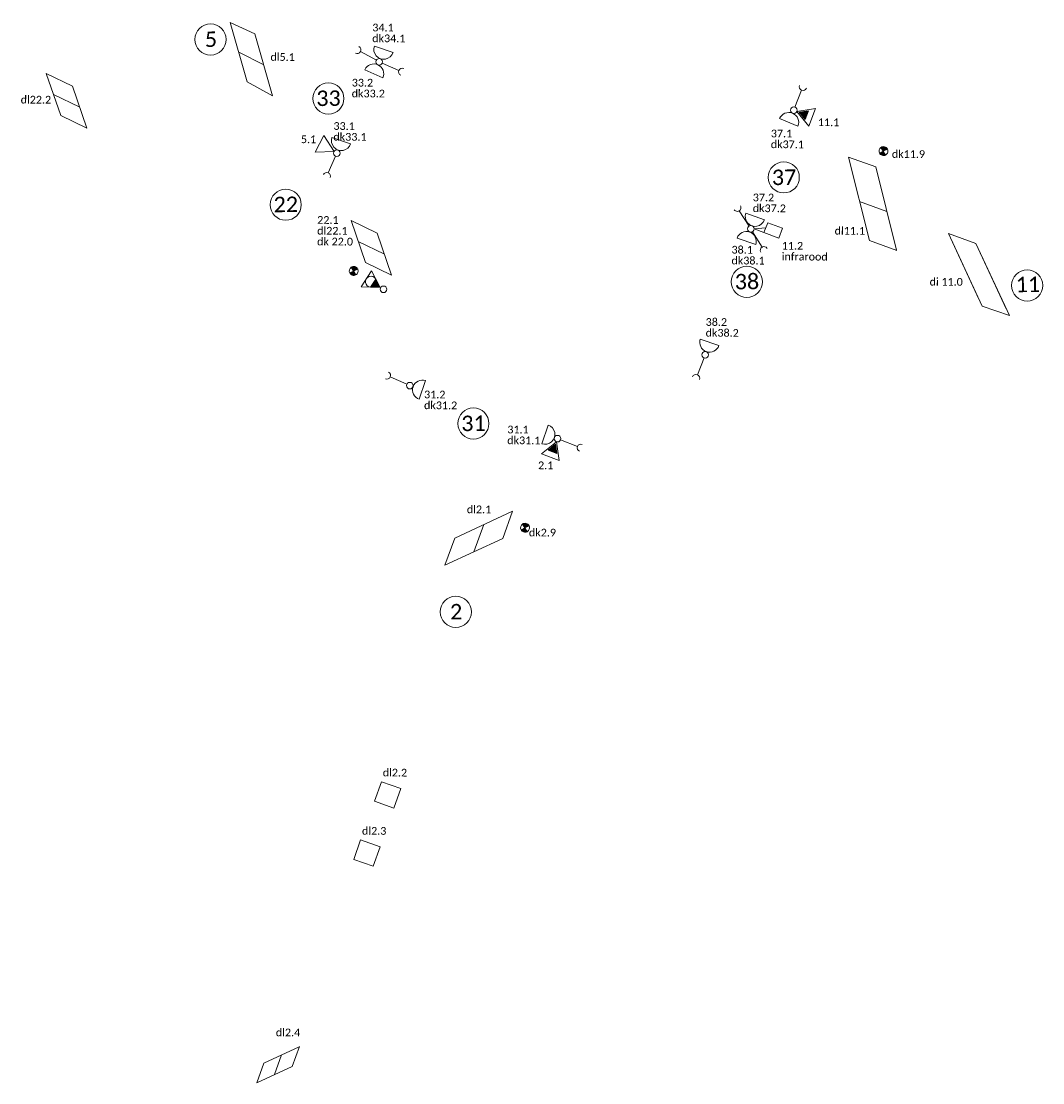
# Model space of a CAD drawing. Header units: metres. Extents: x 136565 to 136792, y 453868 to 454461.
# Tile 1 of 3: x 136577 to 136626, y 453868 to 453920. Entities that reach past the tile are written whole.
import ezdxf

# ---------------------------------------------------------------- set-up
doc = ezdxf.new("R2010")
doc.units = ezdxf.units.M
doc.header["$MEASUREMENT"] = 0
for name, color, linetype, lineweight in [('mob_detectie', 7, 'Continuous', 0), ('mob_tekst', 7, 'Continuous', 0), ('mob_vri', 7, 'Continuous', 0)]:
    doc.layers.add(name, color=color, linetype=linetype, lineweight=lineweight)
doc.styles.add('Style-Calibri', font='calibri.ttf')

# ---------------------------------------------------------------- blocks, each defined once
blk = doc.blocks.new('vri_mast')
at = {"linetype": 'Continuous', "lineweight": 13}
blk.add_circle((0, 0), 0.2, dxfattribs=at)
blk = doc.blocks.new('vri_lantaarn_200mm')
at = {"linetype": 'Continuous', "lineweight": 13, "flags": 128}
blk.add_lwpolyline([(-0.577, 1.2), (0, 0.2), (0.577, 1.2)], close=True, dxfattribs=at)
blk = doc.blocks.new('vri_voetgangerslicht')
at = {"linetype": 'Continuous', "lineweight": 13, "flags": 128}
blk.add_lwpolyline([(-0.6, 0.8, 1), (0.6, 0.8)], format="xyb", close=True, dxfattribs=at)
blk = doc.blocks.new('vri_drukknop')
at = {"linetype": 'Continuous', "lineweight": 13}
blk.add_line((0, 0.2), (0, 1.3), dxfattribs=at)
blk.add_arc((0, 1.525), 0.225, 180, 360, dxfattribs=at)
blk = doc.blocks.new('vri_bovengrondse_detectie')
at = {"linetype": 'Continuous', "lineweight": 13, "flags": 128}
blk.add_lwpolyline([(0.2, 0.2), (0.8, 0.2), (0.8, -0.2), (0.2, -0.2)], close=True, dxfattribs=at)
blk.add_lwpolyline([(0.8, 0.2), (1.2, 0.2), (0.8, 0)], dxfattribs=at)
blk = doc.blocks.new('vri_lantaarn_fietssymbool_200mm_1')
at = {"linetype": 'Continuous', "lineweight": 0}
blk.add_hatch(color=256, dxfattribs=at).paths.add_polyline_path([(-0.289, 0.7), (0, 0.2), (0.289, 0.7)])
at = {"linetype": 'Continuous', "lineweight": 0, "flags": 128}
for points in [[(-0.577, 1.2), (0, 0.2), (0.577, 1.2)], [(-0.289, 0.7), (0, 0.2), (0.289, 0.7)]]:
    blk.add_lwpolyline(points, close=True, dxfattribs=at)
at = {"linetype": 'Continuous', "lineweight": 0}
blk.add_arc((0, 0.867), 0.333, 330, 210, dxfattribs=at)
blk = doc.blocks.new('vri_lantaarn_met_onderlicht_2')
at = {"linetype": 'Continuous', "lineweight": 13}
blk.add_hatch(color=256, dxfattribs=at).paths.add_polyline_path([(-0.289, 0.85), (0, 0.35), (0.289, 0.85)])
at = {"linetype": 'Continuous', "lineweight": 13, "flags": 128}
for points in [[(-0.577, 1.2), (0, 0.2), (0.577, 1.2)], [(-0.289, 0.85), (0, 0.35), (0.289, 0.85)]]:
    blk.add_lwpolyline(points, close=True, dxfattribs=at)

msp = doc.modelspace()

# ---------------------------------------------------------------- hatches: boundary and pattern name
at = {"layer": 'mob_vri', "linetype": 'Continuous', "lineweight": 0}
h = msp.add_hatch(color=7, dxfattribs=at)
edge = h.paths.add_edge_path()
edge.add_line((136618.51, 453913.148), (136618.396, 453913.336))
edge.add_line((136618.396, 453913.336), (136618.216, 453913.245))
edge.add_arc((136618.411, 453913.34), 0.217, 206.1757, 297.1864)
at = {"layer": 'mob_vri', "linetype": 'Continuous', "lineweight": 0, "extrusion": (0, 0, -1)}
h = msp.add_hatch(color=7, dxfattribs=at)
edge = h.paths.add_edge_path()
edge.add_line((-136618.603, 453913.441), (-136618.396, 453913.336))
edge.add_line((-136618.396, 453913.336), (-136618.286, 453913.518))
edge.add_ellipse((-136618.411, 453913.34), major_axis=(-0.217, 0), ratio=1, start_angle=234.9871, end_angle=332.401)
at = {"layer": 'mob_vri', "linetype": 'Continuous', "lineweight": 0}
h = msp.add_hatch(color=7, dxfattribs=at)
edge = h.paths.add_edge_path()
edge.add_line((136592.809, 453907.334), (136592.695, 453907.522))
edge.add_line((136592.695, 453907.522), (136592.515, 453907.431))
edge.add_arc((136592.71, 453907.527), 0.217, 206.1757, 297.1864)
at = {"layer": 'mob_vri', "linetype": 'Continuous', "lineweight": 0, "extrusion": (0, 0, -1)}
h = msp.add_hatch(color=7, dxfattribs=at)
edge = h.paths.add_edge_path()
edge.add_line((-136592.902, 453907.627), (-136592.695, 453907.522))
edge.add_line((-136592.695, 453907.522), (-136592.585, 453907.705))
edge.add_ellipse((-136592.71, 453907.527), major_axis=(-0.217, 0), ratio=1, start_angle=234.9871, end_angle=332.401)
h = msp.add_hatch(color=7, dxfattribs=at)
edge = h.paths.add_edge_path()
edge.add_line((-136601.215, 453895.168), (-136601.008, 453895.063))
edge.add_line((-136601.008, 453895.063), (-136600.898, 453895.245))
edge.add_ellipse((-136601.023, 453895.067), major_axis=(-0.217, 0), ratio=1, start_angle=234.9871, end_angle=332.401)
at = {"layer": 'mob_vri', "linetype": 'Continuous', "lineweight": 0}
h = msp.add_hatch(color=7, dxfattribs=at)
edge = h.paths.add_edge_path()
edge.add_line((136601.122, 453894.874), (136601.008, 453895.063))
edge.add_line((136601.008, 453895.063), (136600.828, 453894.972))
edge.add_arc((136601.023, 453895.067), 0.217, 206.1757, 297.1864)

# ---------------------------------------------------------------- linework, layer by layer
at = {"layer": 'mob_detectie', "color": 30, "linetype": 'Continuous', "lineweight": 9}
for p, q in [((136587.541, 453916.703), (136586.72, 453919.575)), ((136587.916, 453919.031), (136586.72, 453919.575)), ((136588.775, 453916.025), (136587.916, 453919.031)), ((136587.13, 453918.139), (136588.345, 453917.528)), ((136579.066, 453916.487), (136577.798, 453917.1)), ((136578.498, 453915.062), (136577.798, 453917.1)), ((136578.498, 453915.062), (136577.798, 453917.1)), ((136579.766, 453914.449), (136579.066, 453916.487)), ((136587.541, 453916.703), (136588.775, 453916.025)), ((136578.148, 453916.081), (136579.416, 453915.468)), ((136578.148, 453916.081), (136579.416, 453915.468)), ((136578.498, 453915.062), (136579.766, 453914.449)), ((136617.728, 453909.004), (136616.716, 453913.053)), ((136618.04, 453912.574), (136616.716, 453913.053)), ((136619.047, 453908.526), (136618.04, 453912.574)), ((136617.254, 453910.899), (136618.58, 453910.404)), ((136593.282, 453907.94), (136592.582, 453909.978)), ((136593.282, 453907.94), (136592.582, 453909.978)), ((136593.85, 453909.365), (136592.582, 453909.978)), ((136594.55, 453907.327), (136593.85, 453909.365)), ((136617.728, 453909.004), (136619.052, 453908.524)), ((136623.041, 453906.164), (136621.567, 453909.337)), ((136623.199, 453905.824), (136621.567, 453909.337)), ((136622.892, 453908.859), (136621.567, 453909.337)), ((136592.932, 453908.959), (136594.2, 453908.346)), ((136592.932, 453908.959), (136594.2, 453908.346)), ((136624.366, 453905.687), (136622.892, 453908.859)), ((136624.519, 453905.357), (136622.892, 453908.859)), ((136593.282, 453907.94), (136594.55, 453907.327)), ((136623.199, 453905.824), (136624.519, 453905.357)), ((136600.421, 453895.87), (136597.61, 453894.569)), ((136599.941, 453894.546), (136600.421, 453895.87)), ((136598.536, 453893.896), (136599.015, 453895.219)), ((136597.61, 453894.569), (136597.131, 453893.245)), ((136599.941, 453894.546), (136597.131, 453893.245)), ((136593.716, 453881.804), (136594.052, 453882.746)), ((136594.052, 453882.746), (136594.994, 453882.411)), ((136594.994, 453882.411), (136594.658, 453881.469)), ((136594.658, 453881.469), (136593.716, 453881.804)), ((136592.709, 453878.978), (136593.045, 453879.92)), ((136593.987, 453879.585), (136593.045, 453879.92)), ((136593.987, 453879.585), (136593.651, 453878.643)), ((136593.651, 453878.643), (136592.709, 453878.978)), ((136590.069, 453869.89), (136588.35, 453869.095)), ((136589.724, 453868.937), (136590.074, 453869.907)), ((136588.864, 453868.54), (136589.209, 453869.493)), ((136588.35, 453869.095), (136588.005, 453868.142)), ((136589.723, 453868.937), (136588.005, 453868.142))]:
    msp.add_line(p, q, dxfattribs=at)
at = {"layer": 'mob_tekst', "color": 7, "linetype": 'Continuous', "lineweight": 13}
for centre in [(136585.766, 453918.756), (136591.482, 453915.891), (136613.573, 453912.066), (136589.412, 453910.74), (136611.783, 453906.997), (136625.383, 453906.823), (136598.516, 453900.121), (136597.661, 453890.985)]:
    msp.add_circle(centre, 0.756, dxfattribs=at)
at = {"layer": 'mob_vri', "color": 7, "linetype": 'Continuous', "lineweight": 0, "flags": 128}
for points in [[(136618.51, 453913.148), (136618.396, 453913.336), (136618.216, 453913.245, 0.41939)], [(136618.603, 453913.441), (136618.396, 453913.336), (136618.286, 453913.518, -0.452641)], [(136592.809, 453907.334), (136592.695, 453907.522), (136592.515, 453907.431, 0.41939)], [(136592.902, 453907.627), (136592.695, 453907.522), (136592.585, 453907.705, -0.452641)], [(136601.215, 453895.168), (136601.008, 453895.063), (136600.898, 453895.245, -0.452641)], [(136601.122, 453894.874), (136601.008, 453895.063), (136600.828, 453894.972, 0.41939)]]:
    msp.add_lwpolyline(points, format="xyb", close=True, dxfattribs=at)
at = {"layer": 'mob_vri', "color": 7, "linetype": 'Continuous', "lineweight": 0}
for centre, start, end in [((136618.411, 453913.34), 125.0129, 206.1757), ((136618.411, 453913.34), 297.1865, 27.5991), ((136592.71, 453907.527), 125.0129, 206.1757), ((136592.71, 453907.527), 297.1865, 27.5991), ((136601.023, 453895.067), 125.0129, 206.1757), ((136601.023, 453895.067), 297.1865, 27.5991)]:
    msp.add_arc(centre, 0.217, start, end, dxfattribs=at)

# ---------------------------------------------------------------- block references
at = {"layer": 'mob_vri', "color": 10, "linetype": 'Continuous', "lineweight": 13}
for name, p, xscale, yscale, zscale, rotation in [('vri_drukknop', (136593.951, 453917.673), 0.8000000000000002, 0.8000000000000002, 0.8000000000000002, 61.82786648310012), ('vri_voetgangerslicht', (136593.951, 453917.673), 0.8, 0.8, 0.8, 340.5846016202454), ('vri_drukknop', (136593.951, 453917.673), 0.8000000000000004, 0.8000000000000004, 0.8000000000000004, 246.2277633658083), ('vri_voetgangerslicht', (136593.951, 453917.673), 0.7999999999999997, 0.7999999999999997, 0.7999999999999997, 155.4296139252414), ('vri_drukknop', (136614.06, 453915.326), 0.8000000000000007, 0.8000000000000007, 0.8000000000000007, 338.4666835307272), ('vri_lantaarn_met_onderlicht_2', (136614.059, 453915.326), 0.8000000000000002, 0.8000000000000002, 0.8000000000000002, 248.9151989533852), ('vri_voetgangerslicht', (136614.06, 453915.326), 0.7999999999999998, 0.7999999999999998, 0.7999999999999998, 157.886595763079), ('vri_lantaarn_200mm', (136591.897, 453913.242), 0.7999999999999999, 0.7999999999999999, 0.7999999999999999, 61.9818662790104), ('vri_voetgangerslicht', (136591.897, 453913.242), 0.8, 0.8, 0.8, 340.5846016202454), ('vri_drukknop', (136591.897, 453913.242), 0.8000000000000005, 0.8000000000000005, 0.8000000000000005, 156.2277633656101), ('vri_drukknop', (136611.974, 453909.565), 0.8000000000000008, 0.8000000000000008, 0.8000000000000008, 32.46277375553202), ('vri_voetgangerslicht', (136611.974, 453909.565), 0.8, 0.8, 0.8, 340.5846016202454), ('vri_bovengrondse_detectie', (136613.667, 453909.265), 1.284518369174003, 1.284518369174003, 1.284518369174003, 159.4737104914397), ('vri_voetgangerslicht', (136611.974, 453909.565), 0.7999999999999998, 0.7999999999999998, 0.7999999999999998, 160.5846016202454), ('vri_drukknop', (136611.974, 453909.565), 0.8000000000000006, 0.8000000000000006, 0.8000000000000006, 211.6436976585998), ('vri_voetgangerslicht', (136609.763, 453903.46), 0.8, 0.8, 0.8, 340.5846016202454), ('vri_drukknop', (136609.763, 453903.46), 0.8000000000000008, 0.8000000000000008, 0.8000000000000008, 158.4666835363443), ('vri_drukknop', (136595.438, 453901.962), 0.8000000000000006, 0.8000000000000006, 0.8000000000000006, 66.22776335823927), ('vri_voetgangerslicht', (136595.438, 453901.962), 0.7999999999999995, 0.7999999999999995, 0.7999999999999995, 251.1526041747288), ('vri_voetgangerslicht', (136602.599, 453899.39), 0.7999999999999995, 0.7999999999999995, 0.7999999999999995, 71.15260417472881), ('vri_lantaarn_met_onderlicht_2', (136602.6, 453899.39), 0.8000000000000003, 0.8000000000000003, 0.8000000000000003, 158.8279037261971), ('vri_drukknop', (136602.599, 453899.39), 0.8000000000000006, 0.8000000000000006, 0.8000000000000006, 248.4666835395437)]:
    msp.add_blockref(name, p, dxfattribs=dict(at, xscale=xscale, yscale=yscale, zscale=zscale, rotation=rotation))
at = {"layer": 'mob_vri', "color": 10, "linetype": 'Continuous', "lineweight": 13, "xscale": 0.8, "yscale": 0.8, "zscale": 0.8}
for p in [(136593.951, 453917.673), (136614.06, 453915.326), (136591.897, 453913.242), (136611.974, 453909.565), (136594.15, 453906.634), (136609.763, 453903.46), (136595.438, 453901.962), (136602.599, 453899.39)]:
    msp.add_blockref('vri_mast', p, dxfattribs=at)
at = {"layer": 'mob_vri', "color": 92, "linetype": 'Continuous', "lineweight": 0, "xscale": 0.8, "yscale": 0.8, "zscale": 0.8, "rotation": 57.56096126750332}
msp.add_blockref('vri_lantaarn_fietssymbool_200mm_1', (136594.128, 453906.633), dxfattribs=at)

# ---------------------------------------------------------------- texts
at = {"layer": 'mob_tekst', "color": 7, "linetype": 'Continuous', "lineweight": 0, "style": 'Style-Calibri'}
for s, height, rotation, p in [('5', 0.75, 0.7367, (136585.493, 453918.388)), ('dl5.1', 0.375, 359.7108, (136588.67, 453917.722)), ('33', 0.75, 0.7367, (136590.899, 453915.523)), ('dl22.2', 0.375, 359.7108, (136576.553, 453915.651)), ('11.1', 0.375, 359.7108, (136615.228, 453914.553)), ('5.1', 0.375, 359.7108, (136590.148, 453913.727)), ('dk11.9', 0.375, 359.7108, (136618.817, 453913.013)), ('37', 0.75, 0.7367, (136613, 453911.688)), ('22', 0.75, 0.7367, (136588.829, 453910.372)), ('dl11.1', 0.375, 359.7108, (136616.041, 453909.292)), ('38', 0.75, 0.7367, (136611.201, 453906.629)), ('di 11.0', 0.375, 359.7108, (136620.65, 453906.817)), ('11', 0.75, 0.7367, (136624.829, 453906.492)), ('31', 0.75, 0.7367, (136597.933, 453899.753)), ('2.1', 0.375, 359.7108, (136601.654, 453897.91)), ('dl2.1', 0.375, 359.7108, (136598.198, 453895.774)), ('dk2.9', 0.375, 359.7108, (136601.21, 453894.649)), ('2', 0.75, 0.7367, (136597.388, 453890.617)), ('dl2.2', 0.375, 359.7108, (136594.118, 453883.005)), ('dl2.3', 0.375, 359.7108, (136593.111, 453880.178)), ('dl2.4', 0.375, 359.7108, (136588.933, 453870.398))]:
    msp.add_text(s, height=height, rotation=rotation, dxfattribs=at).set_placement(p)
at = {"layer": 'mob_tekst', "color": 7, "linetype": 'Continuous', "lineweight": 0, "char_height": 0.375, "attachment_point": 7, "rotation": 359.7108, "line_spacing_factor": 0.836056, "style": 'Style-Calibri'}
for s, insert in [('34.1\\Pdk34.1', (136593.608, 453918.62)), ('33.2\\Pdk33.2', (136592.612, 453915.946)), ('33.1\\Pdk33.1', (136591.723, 453913.843)), ('37.1\\Pdk37.1', (136612.943, 453913.48)), ('37.2\\Pdk37.2', (136612.067, 453910.378)), ('22.1\\Pdl22.1\\Pdk 22.0', (136590.933, 453908.764)), ('11.2\\Pinfrarood', (136613.474, 453908.036)), ('38.1\\Pdk38.1', (136611.035, 453907.841)), ('38.2\\Pdk38.2', (136609.782, 453904.336)), ('31.2\\Pdk31.2', (136596.121, 453900.818)), ('31.1\\Pdk31.1', (136600.158, 453899.119))]:
    msp.add_mtext(s, dxfattribs=dict(at, insert=insert))

doc.saveas('drawing.dxf')
